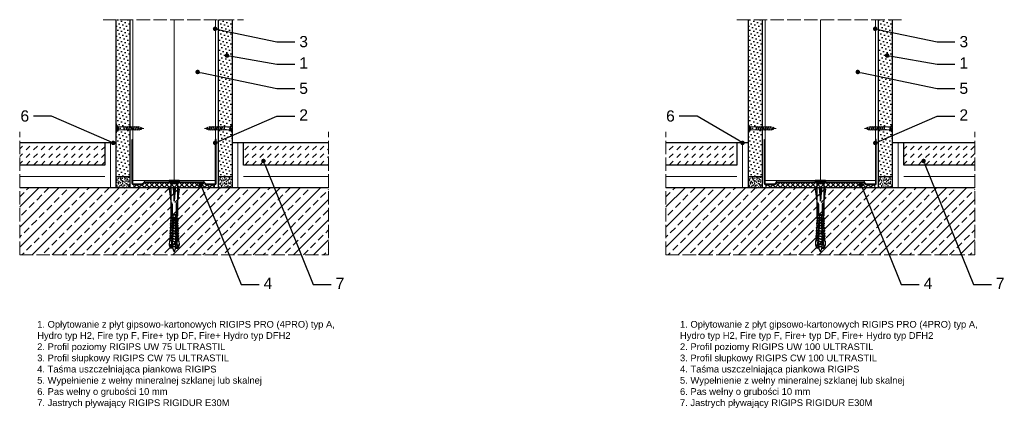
# Model space of a CAD drawing. Header units: millimetres. Extents: x 806 to 2441, y 570 to 1564.
# Tile 3 of 3: x 1561 to 2441, y 1217 to 1564. Entities that reach past the tile are written whole.
import ezdxf
from ezdxf import colors
from ezdxf.entities.mleader import LeaderData, LeaderLine
from ezdxf.math import Vec2, Vec3

# ---------------------------------------------------------------- set-up
doc = ezdxf.new("R2010")
doc.units = ezdxf.units.MM
doc.linetypes.add('ACAD_ISO02W100', pattern=[15, 12, -3])
for name, color, linetype, lineweight in [('_ISOVER WELNA', 7, 'BATTING', 9), ('_RIGIPS AKCESORIA', 7, 'Continuous', 18), ('_RIGIPS G-K', 7, 'Continuous', 25), ('_RIGIPS PROFIL', 7, 'Continuous', 18), ('KRESKOWANIE', 7, 'Continuous', 9), ('OPISY', 7, 'Continuous', 9), ('PRZERYWANA', 7, 'ACAD_ISO02W100', 9)]:
    doc.layers.add(name, color=color, linetype=linetype, lineweight=lineweight)
doc.styles.get("Standard").update_dxf_attribs({"font": 'arial.ttf'})
doc.linetypes.add('BATTING', pattern='A,0.00254,-2.54,[134,ltypeshp.shx,S=2.54,R=0,X=-2.54,Y=0],-5.08,[134,ltypeshp.shx,S=2.54,R=180,X=2.54,Y=0],-2.54', length=10.16254)

# ---------------------------------------------------------------- blocks, each defined once
blk = doc.blocks.new('UW 75 ULTRASTIL')
h = blk.add_hatch()
h.set_pattern_fill('ANSI31', color=256, scale=0.5, style=0)
h.paths.add_polyline_path([(-11.93, 0.56), (-11.6, 1.24, -0.286951), (-10.7, 1.8), (10.18, 1.8), (41.3, 1.8, -0.286951), (42.2, 1.24), (42.53, 0.56, 0.286951), (43.43, 0), (52, 0, 0.414214), (52.8, 0.8), (52.8, 40), (52.25, 40), (52.25, 0.8, -0.414214), (52, 0.55), (43.77, 0.55, -0.286951), (42.87, 1.11), (42.54, 1.79, 0.286951), (41.64, 2.35), (-11.04, 2.35, 0.286951), (-11.94, 1.79), (-12.27, 1.11, -0.286951), (-13.17, 0.55), (-21.4, 0.55, -0.414214), (-21.65, 0.8), (-21.65, 40), (-22.2, 40), (-22.2, 0.8, 0.414214), (-21.4, 0), (-12.83, 0, 0.286951)])
for p, q in [((-22.2, 0.8), (-22.2, 40)), ((-22.2, 40), (-21.65, 40)), ((-21.65, 0.8), (-21.65, 40)), ((52.25, 0.8), (52.25, 40)), ((52.8, 40), (52.25, 40)), ((52.8, 0.8), (52.8, 40)), ((-21.4, 0.55), (-13.17, 0.55)), ((-21.4, 0), (-12.83, 0)), ((-12.27, 1.11), (-11.94, 1.79)), ((-11.93, 0.56), (-11.6, 1.24)), ((-11.04, 2.35), (41.64, 2.35)), ((-10.7, 1.8), (41.3, 1.8)), ((42.53, 0.56), (42.2, 1.24)), ((42.87, 1.11), (42.54, 1.79)), ((43.43, 0), (52, 0)), ((43.77, 0.55), (52, 0.55))]:
    blk.add_line(p, q)
for centre, radius, start, end in [((-21.4, 0.8), 0.8, 180, 270), ((-21.4, 0.8), 0.25, 180, 270), ((-13.17, 1.55), 1, 270, 334.04349), ((-12.83, 1), 1, 270, 334.04349), ((-11.04, 1.35), 1, 90, 154.04349), ((-10.7, 0.8), 1, 90, 154.04349), ((41.3, 0.8), 1, 25.95651, 90), ((41.64, 1.35), 1, 25.95651, 90), ((43.43, 1), 1, 205.95651, 270), ((43.77, 1.55), 1, 205.95651, 270), ((52, 0.8), 0.8, 270, 0), ((52, 0.8), 0.25, 270, 0)]:
    blk.add_arc(centre, radius, start, end)
blk = doc.blocks.new('UW 100 ULTRASTIL')
h = blk.add_hatch()
h.set_pattern_fill('ANSI31', color=256, scale=0.5, style=0)
h.paths.add_polyline_path([(166.82, 2.35), (89.14, 2.35, 0.286951), (88.24, 1.79), (87.91, 1.11, -0.286951), (87.01, 0.55), (78.78, 0.55, -0.414214), (78.53, 0.8), (78.53, 40), (77.98, 40), (77.98, 0.8, 0.414214), (78.78, 0), (87.35, 0, 0.286951), (88.25, 0.56), (88.58, 1.24, -0.286951), (89.48, 1.8), (166.48, 1.8, -0.286951), (167.38, 1.24), (167.71, 0.56, 0.286951), (168.61, 0), (177.18, 0, 0.414214), (177.98, 0.8), (177.98, 40), (177.43, 40), (177.43, 0.8, -0.414214), (177.18, 0.55), (168.95, 0.55, -0.286951), (168.05, 1.11), (167.72, 1.79, 0.286951)])
for p, q in [((77.98, 0.8), (77.98, 40)), ((77.98, 40), (78.53, 40)), ((78.53, 0.8), (78.53, 40)), ((177.43, 0.8), (177.43, 40)), ((177.98, 40), (177.43, 40)), ((177.98, 0.8), (177.98, 40)), ((78.78, 0.55), (87.01, 0.55)), ((78.78, 0), (87.35, 0)), ((87.91, 1.11), (88.24, 1.79)), ((88.25, 0.56), (88.58, 1.24)), ((89.14, 2.35), (166.82, 2.35)), ((89.48, 1.8), (166.48, 1.8)), ((167.71, 0.56), (167.38, 1.24)), ((168.05, 1.11), (167.72, 1.79)), ((168.61, 0), (177.18, 0)), ((168.95, 0.55), (177.18, 0.55))]:
    blk.add_line(p, q)
for centre, radius, start, end in [((78.78, 0.8), 0.8, 180, 270), ((78.78, 0.8), 0.25, 180, 270), ((87.01, 1.55), 1, 270, 334.04349), ((87.35, 1), 1, 270, 334.04349), ((89.14, 1.35), 1, 90, 154.04349), ((89.48, 0.8), 1, 90, 154.04349), ((166.48, 0.8), 1, 25.95651, 90), ((166.82, 1.35), 1, 25.95651, 90), ((168.61, 1), 1, 205.95651, 270), ((168.95, 1.55), 1, 205.95651, 270), ((177.18, 0.8), 0.8, 270, 0), ((177.18, 0.8), 0.25, 270, 0)]:
    blk.add_arc(centre, radius, start, end)
blk = doc.blocks.new('TN 25')
at = {"layer": '_RIGIPS AKCESORIA'}
for p, q in [((0, -0.84), (0, 7.16)), ((0, 7.16), (0.46, 7.16)), ((0.46, 4.78), (0, 4.78)), ((0, 3.5), (1.77, 3.5)), ((0, 2.83), (1.77, 2.83)), ((0.46, 1.64), (0, 1.64)), ((0.46, 7.16), (0.46, 4.78)), ((0.46, -0.84), (0.46, 1.64)), ((1.77, 3.5), (1.77, 4.2)), ((1.77, 2.83), (1.77, 2.18)), ((3.02, 4.46), (8.47, 4.46)), ((7.49, 2.01), (3.55, 2.01)), ((7.12, 4.46), (7.12, 3.18)), ((8.03, 2.01), (7.12, 4.46)), ((7.12, 3.18), (7.65, 1.53)), ((7.65, 1.53), (8.03, 2.01)), ((9.41, 2.01), (8.03, 2.01)), ((8.47, 4.46), (8.79, 5)), ((9.61, 1.51), (8.47, 4.46)), ((8.79, 5), (9.93, 2.01)), ((9, 4.46), (10.1, 4.46)), ((9.93, 2.01), (9.61, 1.51)), ((11.04, 2.01), (9.93, 2.01)), ((10.1, 4.46), (10.41, 5)), ((11.23, 1.51), (10.1, 4.46)), ((10.41, 5), (11.56, 2.01)), ((10.62, 4.46), (11.67, 4.46)), ((11.56, 2.01), (11.23, 1.51)), ((12.61, 2.01), (11.56, 2.01)), ((11.67, 4.46), (11.99, 5)), ((12.81, 1.51), (11.67, 4.46)), ((11.99, 5), (13.14, 2.01)), ((12.2, 4.46), (13.21, 4.46)), ((13.14, 2.01), (12.81, 1.51)), ((14.15, 2.01), (13.14, 2.01)), ((13.21, 4.46), (13.52, 5)), ((14.34, 1.51), (13.21, 4.46)), ((13.52, 5), (14.67, 2.01)), ((13.73, 4.46), (14.8, 4.46)), ((14.67, 2.01), (14.34, 1.51)), ((15.74, 2.01), (14.67, 2.01)), ((14.8, 4.46), (15.12, 5)), ((15.94, 1.51), (14.8, 4.46)), ((15.12, 5), (16.26, 2.01)), ((15.33, 4.46), (16.42, 4.46)), ((16.26, 2.01), (15.94, 1.51)), ((17.36, 2.01), (16.26, 2.01)), ((16.42, 4.46), (16.73, 5)), ((17.55, 1.51), (16.42, 4.46)), ((16.73, 5), (17.88, 2.01)), ((16.94, 4.46), (17.99, 4.46)), ((17.88, 2.01), (17.55, 1.51)), ((18.93, 2.01), (17.88, 2.01)), ((17.99, 4.46), (18.31, 5)), ((19.13, 1.51), (17.99, 4.46)), ((18.31, 5), (19.45, 2.01)), ((18.52, 4.46), (19.68, 4.46)), ((19.45, 2.01), (19.13, 1.51)), ((19.45, 2.01), (20.62, 2.01)), ((19.68, 4.46), (20, 5)), ((20.82, 1.51), (19.68, 4.46)), ((20, 5), (21.14, 2.01)), ((20.21, 4.46), (20.7, 4.46)), ((20.7, 4.46), (22.28, 3.98)), ((21.14, 2.01), (20.82, 1.51)), ((21.14, 2.01), (21.81, 2.12)), ((21.85, 1.83), (21.67, 3.28)), ((21.67, 3.28), (22.14, 2.4)), ((22.14, 2.4), (21.85, 1.83)), ((22.7, 2.36), (22.14, 2.4)), ((22.28, 3.98), (22.56, 4.37)), ((22.7, 2.36), (22.28, 3.98)), ((22.56, 4.37), (23.03, 2.71)), ((23.03, 2.71), (22.7, 2.36)), ((22.71, 3.85), (25, 3.24)), ((25, 3.24), (23.03, 2.71)), ((0, -0.84), (0.46, -0.84))]:
    blk.add_line(p, q, dxfattribs=at)
for centre, major_axis, ratio, start_param, end_param in [((3.09, 7.67), (0.17, 3.2), 0.826134, 1.773653, 3.180586), ((-0.04, 0.9), (0, 3.93), 0.848176, -0.720942, -0.151112), ((3.37, -1.57), (0.28, 3.57), 0.832181, 0.035984, 1.430787), ((-2.73, 15.91), (0, 14.76), 0.848176, 3.399396, 3.475072), ((0.59, 4.62), (0, 2.81), 0.848176, 3.475072, 3.862535), ((1.66, 3.18), (0, 0.895), 0.848176, -1.552777, -0.720942), ((1.66, 3.18), (0, 0.895), 0.848176, 3.862535, 4.730408)]:
    blk.add_ellipse(centre, major_axis=major_axis, ratio=ratio, start_param=start_param, end_param=end_param, dxfattribs=at)
blk = doc.blocks.new('kolek rozprezny komplet 60')
for p, q in [((443.47, 219.95), (432.8, 218.45)), ((443.47, 218.45), (443.47, 219.95)), ((443.47, 219.95), (444.34, 218.45)), ((450.17, 219.95), (448.67, 218.45)), ((450.17, 219.95), (450.17, 210.95)), ((450.67, 219.95), (450.17, 219.95)), ((450.67, 219.95), (450.67, 210.95)), ((450.67, 219.35), (451.17, 219.95)), ((451.17, 219.95), (451.67, 219.95)), ((451.17, 219.95), (451.17, 210.95)), ((451.67, 219.95), (451.67, 210.95)), ((390.66, 217.01), (390.76, 218.91)), ((393.15, 216.88), (390.66, 217.01)), ((393.15, 214.02), (390.66, 213.89)), ((390.66, 213.89), (390.76, 211.99)), ((393.75, 218.75), (390.71, 217.96)), ((393.75, 212.15), (390.71, 212.94)), ((393.81, 219.85), (390.76, 218.91)), ((393.81, 211.05), (390.76, 211.99)), ((391.67, 216.95), (392.67, 216.95)), ((392.67, 216.95), (391.67, 213.95)), ((391.67, 213.95), (391.71, 213.45)), ((391.71, 213.45), (392.07, 213.95)), ((392.67, 216.95), (392.07, 213.95)), ((393.07, 216.95), (392.07, 213.95)), ((392.07, 213.95), (393.67, 213.95)), ((392.67, 216.95), (393.04, 217.45)), ((393.07, 216.95), (393.04, 217.45)), ((393.07, 216.95), (394.67, 216.95)), ((394.67, 216.95), (393.67, 213.95)), ((393.67, 213.95), (393.7, 213.55)), ((393.68, 217.35), (393.81, 219.85)), ((417.38, 216.11), (393.68, 217.35)), ((417.38, 214.79), (393.68, 213.55)), ((393.68, 213.55), (393.81, 211.05)), ((420.47, 216.55), (393.71, 217.95)), ((420.47, 214.35), (393.71, 212.95)), ((393.78, 213.55), (394.07, 213.95)), ((397.41, 219.66), (393.81, 219.85)), ((397.41, 211.24), (393.81, 211.05)), ((394.67, 216.95), (394.07, 213.95)), ((395.07, 216.95), (394.07, 213.95)), ((394.07, 213.95), (396.07, 213.95)), ((394.67, 216.95), (394.92, 217.29)), ((395.07, 216.95), (395.05, 217.28)), ((395.07, 216.95), (397.07, 216.95)), ((397.07, 216.95), (396.07, 213.95)), ((396.07, 213.95), (396.09, 213.67)), ((396.28, 213.68), (396.47, 213.95)), ((397.07, 216.95), (396.47, 213.95)), ((397.47, 216.95), (396.47, 213.95)), ((396.47, 213.95), (398.47, 213.95)), ((397.07, 216.95), (397.23, 217.17)), ((397.31, 217.76), (397.41, 219.66)), ((397.31, 213.14), (397.41, 211.24)), ((397.47, 216.95), (397.46, 217.16)), ((397.47, 216.95), (399.47, 216.95)), ((397.67, 217.14), (397.71, 217.74)), ((397.67, 213.76), (397.71, 213.16)), ((399, 219.58), (397.82, 218.98)), ((399, 211.32), (397.82, 211.93)), ((398.47, 217.1), (398.5, 217.7)), ((399.47, 216.95), (398.47, 213.95)), ((398.47, 213.95), (398.48, 213.8)), ((398.47, 213.8), (398.5, 213.2)), ((398.77, 213.81), (398.87, 213.95)), ((399.47, 216.95), (398.87, 213.95)), ((399.87, 216.95), (398.87, 213.95)), ((398.87, 213.95), (400.87, 213.95)), ((398.9, 217.68), (399, 219.58)), ((398.9, 213.22), (399, 211.32)), ((399.8, 219.54), (399, 219.58)), ((399.8, 211.36), (399, 211.32)), ((399.47, 216.95), (399.55, 217.05)), ((399.7, 217.64), (399.8, 219.54)), ((399.7, 213.26), (399.8, 211.36)), ((399.87, 216.95), (399.87, 217.03)), ((399.87, 216.95), (401.38, 216.95)), ((400.07, 217.02), (400.1, 217.62)), ((400.07, 213.88), (400.1, 213.28)), ((401.4, 219.45), (400.22, 218.85)), ((401.4, 211.45), (400.22, 212.05)), ((400.87, 216.98), (400.9, 217.58)), ((401.87, 216.92), (400.87, 213.95)), ((400.87, 213.95), (400.88, 213.92)), ((400.87, 213.92), (400.9, 213.32)), ((401.87, 216.92), (401.27, 213.95)), ((402.26, 216.9), (401.27, 213.95)), ((401.27, 213.95), (401.38, 213.95)), ((401.27, 213.94), (401.27, 213.95)), ((401.3, 217.56), (401.4, 219.45)), ((401.3, 213.35), (401.4, 211.45)), ((402.2, 219.41), (401.4, 219.45)), ((402.2, 211.49), (401.4, 211.45)), ((402.1, 217.51), (402.2, 219.41)), ((402.1, 213.39), (402.2, 211.49)), ((402.47, 216.89), (402.5, 217.49)), ((402.47, 214.01), (402.5, 213.41)), ((403.8, 219.33), (402.61, 218.72)), ((403.8, 211.57), (402.61, 212.18)), ((403.27, 216.85), (403.3, 217.45)), ((403.27, 214.05), (403.3, 213.45)), ((404.22, 216.8), (403.31, 214.05)), ((403.7, 217.43), (403.8, 219.33)), ((404.24, 216.8), (403.7, 214.07)), ((403.7, 213.47), (403.8, 211.57)), ((404.62, 216.78), (403.72, 214.07)), ((404.6, 219.29), (403.8, 219.33)), ((404.6, 211.62), (403.8, 211.57)), ((404.5, 217.39), (404.6, 219.29)), ((404.5, 213.51), (404.6, 211.62)), ((404.86, 216.77), (404.9, 217.37)), ((404.86, 214.13), (404.9, 213.53)), ((406.19, 219.2), (405.01, 218.6)), ((406.19, 211.7), (405.01, 212.3)), ((405.66, 216.73), (405.69, 217.32)), ((405.66, 214.17), (405.69, 213.58)), ((406.58, 216.68), (405.75, 214.18)), ((406.09, 217.3), (406.19, 219.2)), ((406.09, 213.6), (406.19, 211.7)), ((406.62, 216.68), (406.12, 214.2)), ((406.98, 216.66), (406.16, 214.2)), ((406.99, 219.16), (406.19, 219.2)), ((406.99, 211.74), (406.19, 211.7)), ((406.89, 217.26), (406.99, 219.16)), ((406.89, 213.64), (406.99, 211.74)), ((407.26, 216.64), (407.29, 217.24)), ((407.26, 214.26), (407.29, 213.66)), ((408.59, 219.08), (407.41, 218.47)), ((408.59, 211.82), (407.41, 212.43)), ((408.06, 216.6), (408.09, 217.2)), ((408.06, 214.3), (408.09, 213.7)), ((408.94, 216.55), (408.19, 214.31)), ((408.49, 217.18), (408.59, 219.08)), ((408.49, 213.72), (408.59, 211.82)), ((408.99, 216.55), (408.55, 214.33)), ((409.39, 219.03), (408.59, 219.08)), ((409.39, 211.87), (408.59, 211.82)), ((409.34, 216.53), (408.6, 214.33)), ((409.29, 217.14), (409.39, 219.03)), ((409.29, 213.76), (409.39, 211.87)), ((409.66, 216.52), (409.69, 217.12)), ((409.66, 214.38), (409.69, 213.79)), ((410.99, 218.95), (409.8, 218.35)), ((410.99, 211.95), (409.8, 212.55)), ((410.46, 216.47), (410.49, 217.07)), ((410.46, 214.43), (410.49, 213.83)), ((411.3, 216.43), (410.64, 214.44)), ((410.89, 217.05), (410.99, 218.95)), ((410.89, 213.85), (410.99, 211.95)), ((411.37, 216.43), (410.98, 214.45)), ((411.69, 216.41), (411.04, 214.46)), ((412.59, 218.87), (411.4, 218.26)), ((412.59, 212.03), (411.4, 212.64)), ((412.05, 216.39), (412.09, 216.99)), ((412.05, 214.51), (412.09, 213.91)), ((412.49, 216.97), (412.59, 218.87)), ((412.49, 213.93), (412.59, 212.03)), ((413.38, 218.82), (412.59, 218.87)), ((413.38, 212.08), (412.59, 212.03)), ((412.85, 216.35), (412.89, 216.95)), ((412.85, 214.55), (412.89, 213.95)), ((413.66, 216.31), (413.08, 214.56)), ((413.28, 216.93), (413.38, 218.82)), ((413.28, 213.97), (413.38, 212.08)), ((413.75, 216.3), (413.4, 214.58)), ((414.05, 216.29), (413.49, 214.58)), ((414.98, 218.74), (413.8, 218.14)), ((414.98, 212.16), (413.8, 212.76)), ((414.45, 216.27), (414.48, 216.86)), ((414.45, 214.64), (414.48, 214.04)), ((414.88, 216.84), (414.98, 218.74)), ((414.88, 214.06), (414.98, 212.16)), ((415.78, 218.7), (414.98, 218.74)), ((415.78, 212.2), (414.98, 212.16)), ((415.25, 216.22), (415.28, 216.82)), ((415.25, 214.68), (415.28, 214.08)), ((416.02, 216.18), (415.52, 214.69)), ((415.68, 216.8), (415.78, 218.7)), ((415.68, 214.1), (415.78, 212.2)), ((416.12, 216.18), (415.83, 214.71)), ((416.41, 216.16), (415.93, 214.71)), ((417.38, 218.62), (416.2, 218.01)), ((417.38, 212.29), (416.2, 212.89)), ((417.28, 216.72), (417.38, 218.62)), ((417.28, 214.18), (417.38, 212.29)), ((418.18, 218.57), (417.38, 218.62)), ((418.18, 212.33), (417.38, 212.29)), ((418.22, 215.58), (418.01, 214.95)), ((418.08, 216.68), (418.18, 218.57)), ((418.08, 214.22), (418.18, 212.33)), ((419.78, 218.49), (418.59, 217.89)), ((419.78, 212.41), (418.59, 213.01)), ((419.68, 216.59), (419.78, 218.49)), ((419.68, 214.31), (419.78, 212.41)), ((430.17, 217.15), (419.71, 217.15)), ((430.17, 213.75), (419.71, 213.75)), ((431.37, 217.95), (419.75, 217.95)), ((431.37, 212.95), (419.75, 212.95)), ((448.67, 218.45), (419.77, 218.45)), ((448.67, 212.45), (419.77, 212.45)), ((420.47, 217.15), (420.47, 213.75)), ((420.67, 217.15), (420.67, 213.75)), ((420.87, 217.15), (420.87, 213.75)), ((444.34, 216.37), (432.8, 215.45)), ((432.8, 215.45), (443.47, 215.45)), ((444.34, 214.53), (432.8, 215.45)), ((443.47, 210.95), (432.8, 212.45)), ((444.34, 216.37), (443.47, 215.45)), ((444.34, 214.53), (443.47, 215.45)), ((443.47, 212.45), (443.47, 210.95)), ((443.47, 210.95), (444.34, 212.45)), ((444.34, 214.53), (444.34, 216.37)), ((448.67, 218.45), (448.67, 212.45)), ((448.67, 216.95), (448.67, 213.95)), ((450.17, 210.95), (448.67, 212.45)), ((450.67, 211.55), (451.17, 210.95)), ((450.67, 210.95), (450.17, 210.95)), ((451.17, 210.95), (451.67, 210.95))]:
    blk.add_line(p, q)
for centre, radius, start, end in [((393.41, 206.24), 10.85, 99.20383, 121.90826), ((393.41, 224.66), 10.85, 238.09174, 260.79617), ((393.65, 216.85), 0.5, 87, 177), ((393.65, 214.05), 0.5, 183, 273), ((397.68, 219.24), 0.3, 177, 297), ((397.68, 211.66), 0.3, 63, 183), ((400.08, 219.12), 0.3, 177, 297), ((400.08, 211.78), 0.3, 63, 183), ((402.48, 218.99), 0.3, 177, 297), ((402.48, 211.91), 0.3, 63, 183), ((404.87, 218.87), 0.3, 177, 297), ((404.87, 212.03), 0.3, 63, 183), ((407.27, 218.74), 0.3, 177, 297), ((407.27, 212.16), 0.3, 63, 183), ((409.67, 218.61), 0.3, 177, 297), ((409.67, 212.29), 0.3, 63, 183), ((411.27, 218.53), 0.3, 177, 297), ((411.27, 212.37), 0.3, 63, 183), ((413.66, 218.41), 0.3, 177, 297), ((413.66, 212.5), 0.3, 63, 183), ((416.06, 218.28), 0.3, 177, 297), ((416.06, 212.62), 0.3, 63, 183), ((417.55, 215.45), 0.682, 255.86037, 104.13858), ((418.46, 218.15), 0.3, 177, 297), ((418.46, 212.75), 0.3, 63, 183), ((422.67, 216.95), 1, 90, 168.46304), ((422.67, 213.95), 1, 191.53696, 270), ((430.17, 218.45), 1.3, 270, 0), ((430.17, 212.45), 1.3, 0, 90)]:
    blk.add_arc(centre, radius, start, end)
blk = doc.blocks.new('_Dot')
at = {"color": 0, "linetype": 'ByBlock', "lineweight": -2}
blk.add_line((-0.5, 0), (-1, 0), dxfattribs=at)
at = {"color": 0, "linetype": 'ByBlock', "const_width": 0.5}
blk.add_lwpolyline([(-0.25, 0, 1), (0.25, 0, 1)], format="xyb", close=True, dxfattribs=at)

msp = doc.modelspace()

# ---------------------------------------------------------------- hatches: boundary and pattern name
at = {"layer": '_RIGIPS G-K'}
h = msp.add_hatch(dxfattribs=at)
h.set_pattern_fill('DOTS', color=256, scale=2, angle=45, style=0)
h.set_pattern_definition([(45, (60.6914, -20), (-1.122532, 3.367596), [0, -3.175])])
h.paths.add_polyline_path([(1659.97, 1564.13), (1647.47, 1564.13), (1647.47, 1424.13), (1659.97, 1424.13)])
h = msp.add_hatch(dxfattribs=at)
h.set_pattern_fill('DOTS', color=256, scale=2, angle=45, style=0)
h.set_pattern_definition([(45, (88.6914, -20), (-1.122532, 3.367596), [0, -3.175])])
h.paths.add_polyline_path([(1751.47, 1564.13), (1738.97, 1564.13), (1738.97, 1424.13), (1751.47, 1424.13)])
h = msp.add_hatch(dxfattribs=at)
h.set_pattern_fill('DOTS', color=256, scale=2, angle=45, style=0)
h.set_pattern_definition([(45, (625.5, -20), (-1.122532, 3.367596), [0, -3.175])])
h.paths.add_polyline_path([(2224.77, 1564.13), (2212.27, 1564.13), (2212.27, 1424.13), (2224.77, 1424.13)])
h = msp.add_hatch(dxfattribs=at)
h.set_pattern_fill('DOTS', color=256, scale=2, angle=45, style=0)
h.set_pattern_definition([(45, (678.5, -20), (-1.122532, 3.367596), [0, -3.175])])
h.paths.add_polyline_path([(2341.27, 1564.13), (2328.77, 1564.13), (2328.77, 1424.13), (2341.27, 1424.13)])
h = msp.add_hatch(dxfattribs=at)
h.set_pattern_fill('AR-SAND', color=256, scale=0.05, style=0)
h.set_pattern_definition([(37.5, (60.6914, -20), (-0.0800016, 2.4470662), [0, -1.9304, 0, -2.159, 0, -2.06375]), (7.5, (60.6914, -20), (2.2476164, 3.5841255), [0, -1.0414, 0, -1.7399, 0, -0.66675]), (327.5, (59.1293, -20), (3.9549619, 0.007186), [0, -0.635, 0, -2.286, 0, -2.9845]), (317.5, (59.1293, -20), (3.817782, 1.1146466), [0, -0.3175, 0, -1.4986, 0, -1.7145])])
h.paths.add_polyline_path([(1659.97, 1424.13), (1647.47, 1424.13), (1647.47, 1414.13), (1659.97, 1414.13)])
h = msp.add_hatch(dxfattribs=at)
h.set_pattern_fill('AR-SAND', color=256, scale=0.05, style=0)
h.set_pattern_definition([(37.5, (88.6914, -20), (-0.0800016, 2.4470662), [0, -1.9304, 0, -2.159, 0, -2.06375]), (7.5, (88.6914, -20), (2.2476164, 3.5841255), [0, -1.0414, 0, -1.7399, 0, -0.66675]), (327.5, (87.1293, -20), (3.9549619, 0.007186), [0, -0.635, 0, -2.286, 0, -2.9845]), (317.5, (87.1293, -20), (3.817782, 1.1146466), [0, -0.3175, 0, -1.4986, 0, -1.7145])])
h.paths.add_polyline_path([(1751.47, 1424.13), (1738.97, 1424.13), (1738.97, 1414.13), (1751.47, 1414.13)])
h = msp.add_hatch(dxfattribs=at)
h.set_pattern_fill('AR-SAND', color=256, scale=0.05, style=0)
h.set_pattern_definition([(37.5, (625.5, -20), (-0.0800016, 2.4470662), [0, -1.9304, 0, -2.159, 0, -2.06375]), (7.5, (625.5, -20), (2.2476164, 3.5841255), [0, -1.0414, 0, -1.7399, 0, -0.66675]), (327.5, (623.938, -20), (3.9549619, 0.007186), [0, -0.635, 0, -2.286, 0, -2.9845]), (317.5, (623.938, -20), (3.817782, 1.1146466), [0, -0.3175, 0, -1.4986, 0, -1.7145])])
h.paths.add_polyline_path([(2224.77, 1424.13), (2212.27, 1424.13), (2212.27, 1414.13), (2224.77, 1414.13)])
h = msp.add_hatch(dxfattribs=at)
h.set_pattern_fill('AR-SAND', color=256, scale=0.05, style=0)
h.set_pattern_definition([(37.5, (678.5, -20), (-0.0800016, 2.4470662), [0, -1.9304, 0, -2.159, 0, -2.06375]), (7.5, (678.5, -20), (2.2476164, 3.5841255), [0, -1.0414, 0, -1.7399, 0, -0.66675]), (327.5, (676.938, -20), (3.9549619, 0.007186), [0, -0.635, 0, -2.286, 0, -2.9845]), (317.5, (676.938, -20), (3.817782, 1.1146466), [0, -0.3175, 0, -1.4986, 0, -1.7145])])
h.paths.add_polyline_path([(2341.27, 1424.13), (2328.77, 1424.13), (2328.77, 1414.13), (2341.27, 1414.13)])
at = {"layer": 'KRESKOWANIE'}
h = msp.add_hatch(dxfattribs=at)
h.set_pattern_fill('DASH', color=256, scale=1.5, angle=45, style=0)
h.set_pattern_definition([(45, (-251.3086, 20), (4e-16, 6.735192), [4.7625, -4.7625])])
h.paths.add_polyline_path([(1637.47, 1434.13), (1637.47, 1454.13), (1561.47, 1454.13), (1561.47, 1434.13)])
h.paths.add_polyline_path([(1761.47, 1454.13), (1761.47, 1434.13), (1837.47, 1434.13), (1837.47, 1454.13)])
h = msp.add_hatch(dxfattribs=at)
h.set_pattern_fill('DASH', color=256, scale=1.5, angle=45, style=0)
h.set_pattern_definition([(45, (0, 20), (4e-16, 6.735192), [4.7625, -4.7625])])
h.paths.add_polyline_path([(2202.27, 1434.13), (2202.27, 1454.13), (2138.77, 1454.13), (2138.77, 1434.13)])
h.paths.add_polyline_path([(2351.27, 1454.13), (2351.27, 1434.13), (2414.77, 1434.13), (2414.77, 1454.13)])
h = msp.add_hatch(dxfattribs=at)
h.set_pattern_fill('ANSI37', color=256, angle=90, style=0)
h.set_pattern_definition([(135, (-251.3086, -20), (-2.245064, -2.245064), []), (225, (-251.3086, -20), (2.245064, -2.245064), [])])
h.paths.add_polyline_path([(1735.57, 1417.13), (1727.59, 1417.13, -0.286951), (1726.69, 1417.69), (1726.36, 1418.37, 0.286951), (1725.46, 1418.93), (1673.47, 1418.93, 0.286951), (1672.57, 1418.37), (1672.24, 1417.69, -0.286951), (1671.34, 1417.13), (1663.37, 1417.13), (1663.37, 1414.13), (1735.57, 1414.13)])
h = msp.add_hatch(dxfattribs=at)
h.set_pattern_fill('ANSI37', color=256, angle=90, style=0)
h.set_pattern_definition([(135, (326, -20), (-2.245064, -2.245064), []), (225, (326, -20), (2.245064, -2.245064), [])])
h.paths.add_polyline_path([(2316.5, 1417.69), (2316.17, 1418.37, 0.286951), (2315.27, 1418.93), (2238.28, 1418.93, 0.286951), (2237.38, 1418.37), (2237.05, 1417.69, -0.286951), (2236.15, 1417.13), (2228.17, 1417.13), (2228.17, 1414.13), (2325.37, 1414.13), (2325.37, 1417.13), (2317.4, 1417.13, -0.286951)])
h = msp.add_hatch(dxfattribs=at)
h.set_pattern_fill('ANSI33', color=256, scale=2, style=0)
h.set_pattern_definition([(45, (74.691, 1e-12), (-8.980256, 8.980256), []), (45, (83.672, 1e-12), (-8.980256, 8.980256), [6.35, -3.175])])
h.paths.add_polyline_path([(1837.47, 1414.13), (1561.47, 1414.13), (1561.47, 1354.13), (1837.47, 1354.13)])
h = msp.add_hatch(dxfattribs=at)
h.set_pattern_fill('ANSI33', color=256, scale=2, style=0)
h.set_pattern_definition([(45, (652, 1e-12), (-8.980256, 8.980256), []), (45, (660.98, 1e-12), (-8.980256, 8.980256), [6.35, -3.175])])
h.paths.add_polyline_path([(2414.77, 1414.13), (2138.77, 1414.13), (2138.77, 1354.13), (2414.77, 1354.13)])

# ---------------------------------------------------------------- linework, layer by layer
for p, q in [((1647.47, 1454.13), (1561.47, 1454.13)), ((1637.47, 1454.13), (1637.47, 1434.13)), ((1837.47, 1454.13), (1751.47, 1454.13)), ((1761.47, 1434.13), (1761.47, 1454.13)), ((2212.27, 1454.13), (2138.77, 1454.13)), ((2202.27, 1454.13), (2202.27, 1434.13)), ((2414.77, 1454.13), (2341.27, 1454.13)), ((2351.27, 1434.13), (2351.27, 1454.13)), ((1637.47, 1434.13), (1561.47, 1434.13)), ((1837.47, 1434.13), (1761.47, 1434.13)), ((2202.27, 1434.13), (2138.77, 1434.13)), ((2414.77, 1434.13), (2351.27, 1434.13)), ((1837.47, 1414.13), (1561.47, 1414.13)), ((2414.77, 1414.13), (2138.77, 1414.13))]:
    msp.add_line(p, q)
at = {"layer": '_ISOVER WELNA', "ltscale": 3.6}
msp.add_line((1699.47, 1564.13), (1699.47, 1419.48), dxfattribs=at)
at = {"layer": '_ISOVER WELNA', "ltscale": 4.8}
msp.add_line((2276.77, 1564.13), (2276.77, 1419.48), dxfattribs=at)
at = {"layer": '_ISOVER WELNA', "ltscale": 0.49}
for p, q in [((1642.47, 1454.13), (1642.47, 1414.13)), ((1756.47, 1454.13), (1756.47, 1414.13)), ((2207.27, 1454.13), (2207.27, 1414.13)), ((2346.27, 1454.13), (2346.27, 1414.13))]:
    msp.add_line(p, q, dxfattribs=at)
at = {"layer": '_ISOVER WELNA', "ltscale": 0.95}
for p, q in [((1561.47, 1424.13), (1637.47, 1424.13)), ((1761.47, 1424.13), (1837.47, 1424.13)), ((2138.77, 1424.13), (2202.27, 1424.13)), ((2351.27, 1424.13), (2414.77, 1424.13))]:
    msp.add_line(p, q, dxfattribs=at)
at = {"layer": '_RIGIPS G-K'}
for p, q in [((1647.47, 1564.13), (1647.47, 1414.13)), ((1659.97, 1564.13), (1659.97, 1414.13)), ((1738.97, 1414.13), (1738.97, 1564.13)), ((1751.47, 1414.13), (1751.47, 1564.13)), ((2212.27, 1564.13), (2212.27, 1414.13)), ((2224.77, 1564.13), (2224.77, 1414.13)), ((2328.77, 1414.13), (2328.77, 1564.13)), ((2341.27, 1414.13), (2341.27, 1564.13)), ((1647.47, 1424.13), (1659.97, 1424.13)), ((1738.97, 1424.13), (1751.47, 1424.13)), ((2212.27, 1424.13), (2224.77, 1424.13)), ((2328.77, 1424.13), (2341.27, 1424.13)), ((1737.47, 1414.13), (1724.97, 1414.13))]:
    msp.add_line(p, q, dxfattribs=at)
at = {"layer": '_RIGIPS PROFIL', "lineweight": 9}
for p, q in [((1662.57, 1564.13), (1662.57, 1420.48)), ((1736.37, 1564.13), (1736.37, 1420.48)), ((2227.37, 1564.13), (2227.37, 1420.48)), ((2326.17, 1564.13), (2326.17, 1420.48)), ((1736.37, 1420.48), (1662.57, 1420.48)), ((2326.17, 1420.48), (2227.37, 1420.48))]:
    msp.add_line(p, q, dxfattribs=at)
at = {"layer": 'KRESKOWANIE'}
for p, q in [((1663.37, 1417.13), (1663.37, 1414.13)), ((1735.57, 1417.13), (1735.57, 1414.13)), ((2228.17, 1417.13), (2228.17, 1414.13)), ((2325.37, 1417.13), (2325.37, 1414.13))]:
    msp.add_line(p, q, dxfattribs=at)
at = {"layer": 'PRZERYWANA'}
for p, q in [((1635.97, 1564.13), (1761.47, 1564.13)), ((2202.27, 1564.13), (2351.27, 1564.13)), ((1561.47, 1354.13), (1561.47, 1464.13)), ((1837.47, 1354.13), (1837.47, 1464.13)), ((2138.77, 1354.13), (2138.77, 1464.13)), ((2414.77, 1354.13), (2414.77, 1464.13)), ((1561.47, 1354.13), (1837.47, 1354.13)), ((2138.77, 1354.13), (2414.77, 1354.13))]:
    msp.add_line(p, q, dxfattribs=at)

# ---------------------------------------------------------------- block references
for name, p in [('UW 75 ULTRASTIL', (1684.17, 1417.13)), ('UW 100 ULTRASTIL', (2148.8, 1417.13))]:
    msp.add_blockref(name, p)
at = {"rotation": 90}
for p in [(1914.92, 969.35), (2492.23, 969.3)]:
    msp.add_blockref('kolek rozprezny komplet 60', p, dxfattribs=at)
at = {"layer": '_RIGIPS AKCESORIA'}
for p in [(1647.47, 1463.89), (2212.27, 1463.89)]:
    msp.add_blockref('TN 25', p, dxfattribs=at)
at = {"layer": '_RIGIPS AKCESORIA', "xscale": -1}
for p in [(1751.47, 1463.89), (2341.27, 1463.89)]:
    msp.add_blockref('TN 25', p, dxfattribs=at)

# ---------------------------------------------------------------- texts
at = {"char_height": 6, "attachment_point": 1}
for s, insert, width in [('1. Opłytowanie z płyt gipsowo-kartonowych RIGIPS PRO (4PRO) typ A, Hydro typ H2, Fire typ F, Fire+ typ DF, Fire+ Hydro typ DFH2\\P2. Profil poziomy RIGIPS UW 75 ULTRASTIL\\P3. Profil słupkowy RIGIPS CW 75 ULTRASTIL\\P4. Taśma uszczelniająca piankowa RIGIPS\\P5. Wypełnienie z wełny mineralnej szklanej lub skalnej\\P6. Pas wełny o grubości 10 mm\\P7. Jastrych pływający RIGIPS RIGIDUR E30M', (1577.1, 1295.22), 265.3509), ('1. Opłytowanie z płyt gipsowo-kartonowych RIGIPS PRO (4PRO) typ A, Hydro typ H2, Fire typ F, Fire+ typ DF, Fire+ Hydro typ DFH2\\P2. Profil poziomy RIGIPS UW 100 ULTRASTIL\\P3. Profil słupkowy RIGIPS CW 100 ULTRASTIL\\P4. Taśma uszczelniająca piankowa RIGIPS\\P5. Wypełnienie z wełny mineralnej szklanej lub skalnej\\P6. Pas wełny o grubości 10 mm\\P7. Jastrych pływający RIGIPS RIGIDUR E30M', (2151.39, 1295.22), 267.4661)]:
    msp.add_mtext(s, dxfattribs=dict(at, insert=insert, width=width))

# ---------------------------------------------------------------- leaders
at = {"layer": 'OPISY'}
ml = msp.add_multileader_mtext('Standard', dxfattribs=at)
ml.set_content('3', color=256)
ml.set_leader_properties()
ml.set_arrow_properties(name='DOT')
ml.build(insert=Vec2(0, 0))
ctx = ml.context
ctx.base_point, ctx.char_height, ctx.landing_gap_size, ctx.plane_origin = Vec3(1807.25, 1544.49), 10, 4, Vec3(1614.66, 1688.15)
notes = []
notes.append((ctx, [(0, (1, 1, 0), (1791.25, 1544.49), (1, 0), 16, [(0, [(1736.01, 1556.02)], 0, [])])]))
ctx.mtext.insert, ctx.mtext.flow_direction = Vec3(1811.25, 1549.58), 5
ml = msp.add_multileader_mtext('Standard', dxfattribs=at)
ml.set_content('3', color=256)
ml.set_leader_properties()
ml.set_arrow_properties(name='DOT')
ml.build(insert=Vec2(0, 0))
ctx = ml.context
ctx.base_point, ctx.char_height, ctx.landing_gap_size, ctx.plane_origin = Vec3(2397.05, 1544.49), 10, 4, Vec3(2204.46, 1688.15)
notes.append((ctx, [(0, (1, 1, 0), (2381.05, 1544.49), (1, 0), 16, [(0, [(2325.81, 1556.02)], 0, [])])]))
ctx.mtext.insert, ctx.mtext.flow_direction = Vec3(2401.05, 1549.58), 5
ml = msp.add_multileader_mtext('Standard', dxfattribs=at)
ml.set_content('1', color=256)
ml.set_leader_properties()
ml.set_arrow_properties(name='DOT')
ml.build(insert=Vec2(0, 0))
ctx = ml.context
ctx.base_point, ctx.char_height, ctx.landing_gap_size, ctx.plane_origin = Vec3(1807.25, 1524.55), 10, 4, Vec3(1614.66, 1668.2)
notes.append((ctx, [(0, (1, 1, 0), (1791.25, 1524.55), (1, 0), 16, [(0, [(1746.62, 1532.11)], 0, [])])]))
ctx.mtext.insert, ctx.mtext.flow_direction = Vec3(1811.25, 1530.55), 5
ml = msp.add_multileader_mtext('Standard', dxfattribs=at)
ml.set_content('1', color=256)
ml.set_leader_properties()
ml.set_arrow_properties(name='DOT')
ml.build(insert=Vec2(0, 0))
ctx = ml.context
ctx.base_point, ctx.char_height, ctx.landing_gap_size, ctx.plane_origin = Vec3(2397.05, 1524.55), 10, 4, Vec3(2204.46, 1668.2)
notes.append((ctx, [(0, (1, 1, 0), (2381.05, 1524.55), (1, 0), 16, [(0, [(2336.41, 1532.11)], 0, [])])]))
ctx.mtext.insert, ctx.mtext.flow_direction = Vec3(2401.05, 1530.55), 5
ml = msp.add_multileader_mtext('Standard', dxfattribs=at)
ml.set_content('5', color=256)
ml.set_leader_properties()
ml.set_arrow_properties(name='DOT')
ml.build(insert=Vec2(0, 0))
ctx = ml.context
ctx.base_point, ctx.char_height, ctx.landing_gap_size, ctx.plane_origin = Vec3(1807.25, 1502.85), 10, 4, Vec3(1614.66, 1646.51)
notes.append((ctx, [(0, (1, 1, 0), (1791.25, 1502.85), (1, 0), 16, [(0, [(1720.44, 1517.48)], 0, [])])]))
ctx.mtext.insert, ctx.mtext.flow_direction = Vec3(1811.25, 1507.93), 5
ml = msp.add_multileader_mtext('Standard', dxfattribs=at)
ml.set_content('5', color=256)
ml.set_leader_properties()
ml.set_arrow_properties(name='DOT')
ml.build(insert=Vec2(0, 0))
ctx = ml.context
ctx.base_point, ctx.char_height, ctx.landing_gap_size, ctx.plane_origin = Vec3(2397.05, 1502.85), 10, 4, Vec3(2204.46, 1646.51)
notes.append((ctx, [(0, (1, 1, 0), (2381.05, 1502.85), (1, 0), 16, [(0, [(2310.23, 1517.48)], 0, [])])]))
ctx.mtext.insert, ctx.mtext.flow_direction = Vec3(2401.05, 1507.93), 5
ml = msp.add_multileader_mtext('Standard', dxfattribs=at)
ml.set_content('6', color=256)
ml.set_leader_properties()
ml.set_arrow_properties(name='DOT')
ml.build(insert=Vec2(0, 0))
ctx = ml.context
ctx.base_point, ctx.char_height, ctx.landing_gap_size, ctx.plane_origin = Vec3(1559.3, 1478.12), 10, 4, Vec3(1766.49, 1621.78)
ctx.text_align_type = 2
notes.append((ctx, [(0, (1, 1, 0), (1589.9, 1478.12), (-1, 0), 16, [(0, [(1645.07, 1454.13)], 0, [])])]))
ctx.mtext.insert, ctx.mtext.alignment, ctx.mtext.flow_direction = Vec3(1569.9, 1483.2), 3, 5
ml = msp.add_multileader_mtext('Standard', dxfattribs=at)
ml.set_content('2', color=256)
ml.set_leader_properties()
ml.set_arrow_properties(name='DOT')
ml.build(insert=Vec2(0, 0))
ctx = ml.context
ctx.base_point, ctx.char_height, ctx.landing_gap_size, ctx.plane_origin = Vec3(1807.25, 1478.12), 10, 4, Vec3(1614.66, 1621.78)
notes.append((ctx, [(0, (1, 1, 0), (1791.25, 1478.12), (1, 0), 16, [(0, [(1736.09, 1454.13)], 0, [])])]))
ctx.mtext.insert, ctx.mtext.flow_direction = Vec3(1811.25, 1484.12), 5
ml = msp.add_multileader_mtext('Standard', dxfattribs=at)
ml.set_content('6', color=256)
ml.set_leader_properties()
ml.set_arrow_properties(name='DOT')
ml.build(insert=Vec2(0, 0))
ctx = ml.context
ctx.base_point, ctx.char_height, ctx.landing_gap_size, ctx.plane_origin = Vec3(2136.12, 1478.12), 10, 4, Vec3(2343.31, 1621.78)
ctx.text_align_type = 2
notes.append((ctx, [(0, (1, 1, 0), (2166.72, 1478.12), (-1, 0), 16, [(0, [(2207.27, 1454.13)], 0, [])])]))
ctx.mtext.insert, ctx.mtext.alignment, ctx.mtext.flow_direction = Vec3(2146.72, 1483.2), 3, 5
ml = msp.add_multileader_mtext('Standard', dxfattribs=at)
ml.set_content('2', color=256)
ml.set_leader_properties()
ml.set_arrow_properties(name='DOT')
ml.build(insert=Vec2(0, 0))
ctx = ml.context
ctx.base_point, ctx.char_height, ctx.landing_gap_size, ctx.plane_origin = Vec3(2397.05, 1478.12), 10, 4, Vec3(2204.46, 1621.78)
notes.append((ctx, [(0, (1, 1, 0), (2381.05, 1478.12), (1, 0), 16, [(0, [(2325.88, 1454.13)], 0, [])])]))
ctx.mtext.insert, ctx.mtext.flow_direction = Vec3(2401.05, 1484.12), 5
ml = msp.add_multileader_mtext('Standard', dxfattribs=at)
ml.set_content('7', color=256)
ml.set_leader_properties()
ml.set_arrow_properties(name='DOT')
ml.build(insert=Vec2(0, 0))
ctx = ml.context
ctx.base_point, ctx.char_height, ctx.landing_gap_size, ctx.plane_origin = Vec3(1839.76, 1327.72), 10, 4, Vec3(1647.17, 1471.38)
notes.append((ctx, [(0, (1, 1, 0), (1823.76, 1327.72), (1, 0), 16, [(0, [(1779.22, 1437.99)], 0, [])])]))
ctx.mtext.insert, ctx.mtext.flow_direction = Vec3(1843.76, 1333.72), 5
ml = msp.add_multileader_mtext('Standard', dxfattribs=at)
ml.set_content('7', color=256)
ml.set_leader_properties()
ml.set_arrow_properties(name='DOT')
ml.build(insert=Vec2(0, 0))
ctx = ml.context
ctx.base_point, ctx.char_height, ctx.landing_gap_size, ctx.plane_origin = Vec3(2429.56, 1327.72), 10, 4, Vec3(2236.97, 1471.38)
notes.append((ctx, [(0, (1, 1, 0), (2413.56, 1327.72), (1, 0), 16, [(0, [(2369.01, 1437.99)], 0, [])])]))
ctx.mtext.insert, ctx.mtext.flow_direction = Vec3(2433.56, 1333.72), 5
ml = msp.add_multileader_mtext('Standard', dxfattribs=at)
ml.set_content('4', color=256)
ml.set_leader_properties()
ml.set_arrow_properties(name='DOT')
ml.build(insert=Vec2(0, 0))
ctx = ml.context
ctx.base_point, ctx.char_height, ctx.landing_gap_size, ctx.plane_origin = Vec3(1775.31, 1327.72), 10, 4, Vec3(1582.72, 1471.38)
notes.append((ctx, [(0, (1, 1, 0), (1759.31, 1327.72), (1, 0), 16, [(0, [(1723.3, 1416.69)], 0, [])])]))
ctx.mtext.insert, ctx.mtext.flow_direction = Vec3(1779.31, 1333.72), 5
ml = msp.add_multileader_mtext('Standard', dxfattribs=at)
ml.set_content('4', color=256)
ml.set_leader_properties()
ml.set_arrow_properties(name='DOT')
ml.build(insert=Vec2(0, 0))
ctx = ml.context
ctx.base_point, ctx.char_height, ctx.landing_gap_size, ctx.plane_origin = Vec3(2365.1, 1327.72), 10, 4, Vec3(2172.51, 1471.38)
notes.append((ctx, [(0, (1, 1, 0), (2349.1, 1327.72), (1, 0), 16, [(0, [(2313.09, 1416.69)], 0, [])])]))
ctx.mtext.insert, ctx.mtext.flow_direction = Vec3(2369.1, 1333.72), 5
for ctx, leaders in notes:
    for number, flags, end, landing, length, lines in leaders:
        leader = LeaderData()
        leader.index, (leader.has_last_leader_line, leader.has_dogleg_vector, leader.attachment_direction) = number, flags
        leader.last_leader_point, leader.dogleg_vector, leader.dogleg_length = Vec3(end), Vec3(landing), length
        for number, points, colour, breaks in lines:
            line = LeaderLine()
            line.index, line.vertices, line.color, line.breaks = number, Vec3.list(points), colors.encode_raw_color(colour), breaks
            leader.lines.append(line)
        ctx.leaders.append(leader)

doc.saveas('drawing.dxf')
